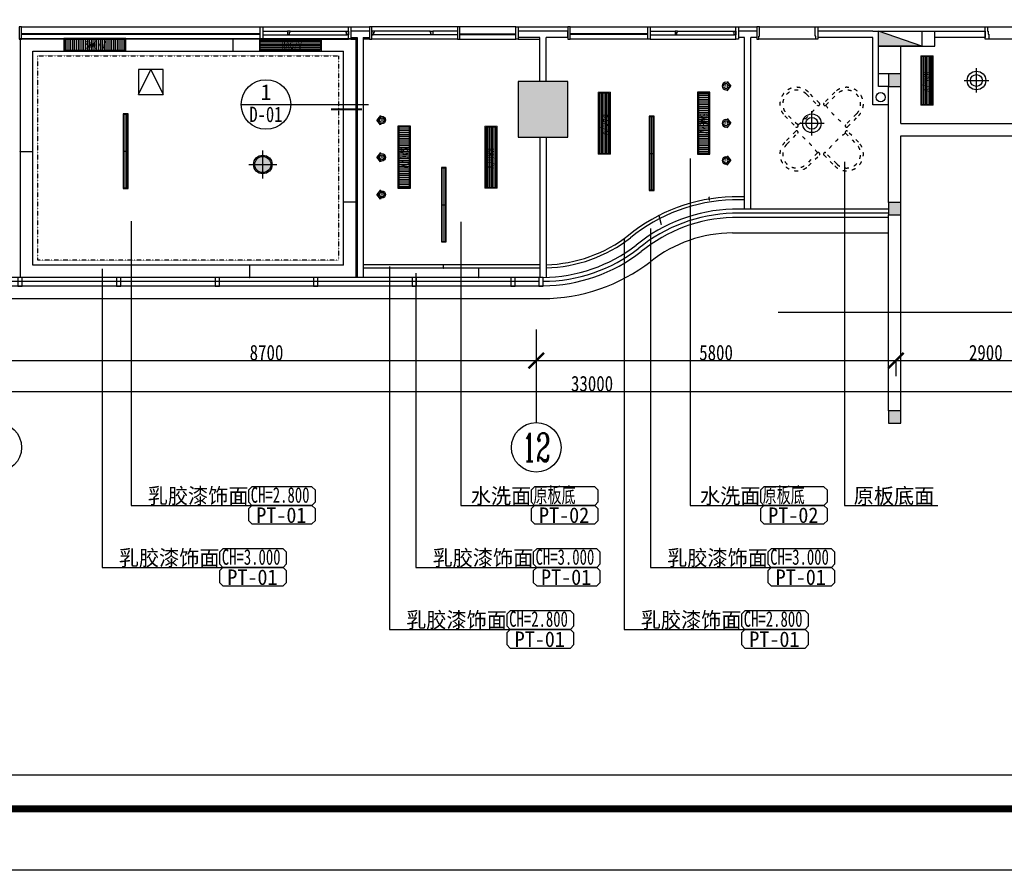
# Model space of a CAD drawing. Header units: millimetres. Extents: x -1061 to 60461, y -1061 to 43061.
# Tile 4 of 17: x 14939 to 30818, y 0 to 13714. Entities that reach past the tile are written whole.
import ezdxf
from ezdxf.enums import TextEntityAlignment as Align

# ---------------------------------------------------------------- set-up
doc = ezdxf.new("R2010")
doc.units = ezdxf.units.MM
doc.header["$LTSCALE"] = 5
doc.linetypes.add('ACAD_ISO03W100', pattern=[30, 12, -18])
doc.linetypes.add('DASHDOTX2', pattern=[50.8, 25.4, -12.7, 0, -12.7])
doc.layers.get('Defpoints').update_dxf_attribs({"color": 8})
for name, color, linetype in [('-消火栓', 242, 'Continuous'), ('8', 8, 'Continuous'), ('A-建筑-原墙体', 2, 'Continuous'), ('A-建筑-拆墙', 251, 'Continuous'), ('A-建筑-新增墙体', 3, 'Continuous'), ('A-建筑-柱子、剪力墙', 251, 'Continuous'), ('A-建筑-窗户', 4, 'Continuous'), ('A-建筑-轴号', 3, 'Continuous'), ('AXIS_TEXT', 50, 'Continuous'), ('B-平面-到顶家具H', 30, 'Continuous'), ('B-平面-完成面造型线', 6, 'Continuous'), ('B-平面-尺寸', 8, 'Continuous'), ('B-平面-活动家具', 30, 'ACAD_ISO03W100'), ('B-平面-门洞线', 8, 'Continuous'), ('C-顶棚-灯具', 4, 'Continuous'), ('C-顶棚-细线', 31, 'Continuous'), ('C-顶棚-造型线', 30, 'Continuous'), ('C-顶棚-造尺寸', 4, 'Continuous'), ('E--图例', 3, 'Continuous'), ('E-图框', 100, 'Continuous'), ('E-填充', 251, 'Continuous'), ('E-文本', 7, 'Continuous'), ('F-文本', 61, 'Continuous'), ('P-文字标注', 2, 'Continuous')]:
    doc.layers.add(name, color=color, linetype=linetype)
doc.layers.add('A-批量打印图层', color=251, linetype='Continuous', plot=False)
doc.layers.add('图框外线', color=1, linetype='Continuous', plot=False)
doc.layers.add('C-顶棚-空调', color=4, linetype='Continuous', lineweight=20)
doc.layers.add('E-空调', color=4, linetype='Continuous', lineweight=20)
doc.styles.add('-宋体', font='txt', dxfattribs={"width": 0.8})
doc.styles.add('_TCH_AXIS', font='COMPLEX', dxfattribs={"bigfont": 'GBCBIG'})
doc.styles.add('CCD_DIM', font='txt', dxfattribs={"width": 0.8})
doc.styles.add('COMPLEX', font='COMPLEX')
doc.styles.add('STSL', font='txt', dxfattribs={"width": 0.8})
doc.styles.add('TXT', font='gbenor.shx', dxfattribs={"width": 0.7})
doc.styles.add('宋体', font='txt', dxfattribs={"width": 1.1})
doc.dimstyles.new('1', dxfattribs={"dimscale": 0, "dimtxt": 2.5, "dimasz": 1.5, "dimexe": 1, "dimexo": 0, "dimgap": 0.3, "dimtad": 1, "dimdec": 0, "dimzin": 0, "dimdsep": 46, "dimtxsty": 'Standard', "dimblk": 'ARCHTICK', "dimcen": 0.09, "dimclrd": 8, "dimclre": 8, "dimclrt": 4, "dimadec": 0, "dimazin": 0, "dimtfac": 1, "dimtdec": 0, "dimtix": 1, "dimtofl": 0, "dimtmove": 2, "dimatfit": 3, "dimldrblk": 'DOTSMALL', "dimfxl": 5, "dimfxlon": 1, "dimtolj": 1, "dimtzin": 0, "dimarcsym": 0})
doc.dimstyles.new('1-1', dxfattribs={"dimscale": 0, "dimtxt": 2.5, "dimasz": 1, "dimexe": 1, "dimexo": 1, "dimgap": 0.75, "dimtad": 1, "dimdec": 0, "dimrnd": 0.005, "dimzin": 0, "dimdsep": 46, "dimtxsty": 'CCD_DIM', "dimblk": 'ARCHTICK', "dimcen": 0.13, "dimclrd": 44, "dimclre": 44, "dimclrt": 50, "dimadec": 0, "dimazin": 0, "dimtfac": 1, "dimtdec": 0, "dimtix": 1, "dimtmove": 2, "dimatfit": 3, "dimldrblk": 'HBA_Leader_Dot', "dimfxl": 5, "dimfxlon": 1, "dimtvp": 1, "dimtolj": 1, "dimtzin": 0, "dimarcsym": 0})
pattern_1 = [(0, (15, 15), (0, 25), [])]

# ---------------------------------------------------------------- blocks, each defined once
blk = doc.blocks.new('$TwtSys$00000434')
for p, q in [((-0.5, 0.5), (-0.5, -0.5)), ((-0.5, -0.5), (0.5, 0.5)), ((0.5, 0.5), (-0.5, 0.5)), ((0.5, -0.5), (0.5, 0.5)), ((-0.5, -0.5), (0.5, -0.5))]:
    blk.add_line(p, q)
blk.add_solid([(0.5, -0.5), (0.5, 0.5), (-0.5, -0.5)])
blk = doc.blocks.new('_AXISO')
blk.add_circle((0, 0), 0.5)
at = {"layer": 'AXIS_TEXT', "style": 'COMPLEX', "width": 1.041667}
blk.add_attdef('A', text='', height=0.56, dxfattribs=at).set_placement((-0.25, -0.28), (0.25, -0.28), align=Align.FIT)
blk = doc.blocks.new('_ArchTick')
at = {"color": 0, "linetype": 'ByBlock', "const_width": 0.15}
blk.add_lwpolyline([(-0.5, -0.5), (0.5, 0.5)], dxfattribs=at)
blk = doc.blocks.new('*D135')
at = {"layer": 'B-平面-尺寸', "color": 44, "lineweight": -2, "ltscale": 0.01, "transparency": 16777216}
for p, q in [((7669, 7724), (7669, 7469)), ((7669, 7719), (40669, 7719)), ((40669, 7724), (40669, 7469))]:
    blk.add_line(p, q, dxfattribs=at)
at = {"layer": 'Defpoints', "color": 0, "ltscale": 0.01, "transparency": 16777216}
for p in [(7669, 9219), (40669, 9219), (40669, 7719)]:
    blk.add_point(p, dxfattribs=at)
at = {"layer": 'B-平面-尺寸', "color": 44, "lineweight": -2, "ltscale": 0.01, "transparency": 16777216, "xscale": 249.9999999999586, "yscale": 249.9999999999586, "zscale": 249.9999999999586, "rotation": 180}
blk.add_blockref('_ArchTick', (7669, 7719), dxfattribs=at)
at = {"layer": 'B-平面-尺寸', "color": 44, "lineweight": -2, "ltscale": 0.01, "transparency": 16777216, "xscale": 249.9999999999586, "yscale": 249.9999999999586, "zscale": 249.9999999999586}
blk.add_blockref('_ArchTick', (40669, 7719), dxfattribs=at)
at = {"layer": 'B-平面-尺寸', "color": 50, "ltscale": 0.01, "transparency": 16777216, "insert": (24169, 7845), "char_height": 250, "attachment_point": 5, "style": 'CCD_DIM'}
blk.add_mtext('\\A1;33000', dxfattribs=at)
blk = doc.blocks.new('HBA_Leader_Dot')
at = {"color": 0, "linetype": 'ByBlock'}
blk.add_line((-5, 0), (-10, 0), dxfattribs=at)
at = {"color": 0, "linetype": 'ByBlock', "const_width": 5}
blk.add_lwpolyline([(-2.5, 0, 1), (2.5, 0, 1)], format="xyb", close=True, dxfattribs=at)
blk = doc.blocks.new('*D139')
at = {"layer": 'B-平面-尺寸', "color": 44, "lineweight": -2, "ltscale": 0.01, "transparency": 16777216}
for p, q in [((14569, 8224), (14569, 7969)), ((14569, 8219), (23269, 8219)), ((23269, 8224), (23269, 7969))]:
    blk.add_line(p, q, dxfattribs=at)
at = {"layer": 'Defpoints', "color": 0, "ltscale": 0.01, "transparency": 16777216}
for p in [(14569, 9219), (23269, 9219), (23269, 8219)]:
    blk.add_point(p, dxfattribs=at)
at = {"layer": 'B-平面-尺寸', "color": 44, "lineweight": -2, "ltscale": 0.01, "transparency": 16777216, "xscale": 249.9999999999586, "yscale": 249.9999999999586, "zscale": 249.9999999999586, "rotation": 180}
blk.add_blockref('_ArchTick', (14569, 8219), dxfattribs=at)
at = {"layer": 'B-平面-尺寸', "color": 44, "lineweight": -2, "ltscale": 0.01, "transparency": 16777216, "xscale": 249.9999999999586, "yscale": 249.9999999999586, "zscale": 249.9999999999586}
blk.add_blockref('_ArchTick', (23269, 8219), dxfattribs=at)
at = {"layer": 'B-平面-尺寸', "color": 50, "ltscale": 0.01, "transparency": 16777216, "insert": (18919, 8345), "char_height": 250, "attachment_point": 5, "style": 'CCD_DIM'}
blk.add_mtext('\\A1;8700', dxfattribs=at)
blk = doc.blocks.new('*D140')
at = {"layer": 'B-平面-尺寸', "color": 44, "lineweight": -2, "ltscale": 0.01, "transparency": 16777216}
for p, q in [((23269, 8224), (23269, 7969)), ((23269, 8219), (29069, 8219)), ((29069, 8224), (29069, 7969))]:
    blk.add_line(p, q, dxfattribs=at)
at = {"layer": 'Defpoints', "color": 0, "ltscale": 0.01, "transparency": 16777216}
for p in [(23269, 9219), (29069, 9219), (29069, 8219)]:
    blk.add_point(p, dxfattribs=at)
at = {"layer": 'B-平面-尺寸', "color": 44, "lineweight": -2, "ltscale": 0.01, "transparency": 16777216, "xscale": 249.9999999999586, "yscale": 249.9999999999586, "zscale": 249.9999999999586, "rotation": 180}
blk.add_blockref('_ArchTick', (23269, 8219), dxfattribs=at)
at = {"layer": 'B-平面-尺寸', "color": 44, "lineweight": -2, "ltscale": 0.01, "transparency": 16777216, "xscale": 249.9999999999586, "yscale": 249.9999999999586, "zscale": 249.9999999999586}
blk.add_blockref('_ArchTick', (29069, 8219), dxfattribs=at)
at = {"layer": 'B-平面-尺寸', "color": 50, "ltscale": 0.01, "transparency": 16777216, "insert": (26169, 8345), "char_height": 250, "attachment_point": 5, "style": 'CCD_DIM'}
blk.add_mtext('\\A1;5800', dxfattribs=at)
blk = doc.blocks.new('*D141')
at = {"layer": 'B-平面-尺寸', "color": 44, "lineweight": -2, "ltscale": 0.01, "transparency": 16777216}
for p, q in [((29069, 8224), (29069, 7969)), ((29069, 8219), (31969, 8219)), ((31969, 8224), (31969, 7969))]:
    blk.add_line(p, q, dxfattribs=at)
at = {"layer": 'Defpoints', "color": 0, "ltscale": 0.01, "transparency": 16777216}
for p in [(29069, 9219), (31969, 9219), (31969, 8219)]:
    blk.add_point(p, dxfattribs=at)
at = {"layer": 'B-平面-尺寸', "color": 44, "lineweight": -2, "ltscale": 0.01, "transparency": 16777216, "xscale": 249.9999999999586, "yscale": 249.9999999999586, "zscale": 249.9999999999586, "rotation": 180}
blk.add_blockref('_ArchTick', (29069, 8219), dxfattribs=at)
at = {"layer": 'B-平面-尺寸', "color": 44, "lineweight": -2, "ltscale": 0.01, "transparency": 16777216, "xscale": 249.9999999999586, "yscale": 249.9999999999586, "zscale": 249.9999999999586}
blk.add_blockref('_ArchTick', (31969, 8219), dxfattribs=at)
at = {"layer": 'B-平面-尺寸', "color": 50, "ltscale": 0.01, "transparency": 16777216, "insert": (30519, 8345), "char_height": 250, "attachment_point": 5, "style": 'CCD_DIM'}
blk.add_mtext('\\A1;2900', dxfattribs=at)
blk = doc.blocks.new('*E37')
at = {"layer": 'B-平面-到顶家具H'}
for p, q in [((1460, 130), (5310, 130)), ((5310, -70), (1460, -70))]:
    blk.add_line(p, q, dxfattribs=at)
at = {"layer": 'B-平面-完成面造型线'}
for p, q in [((1420, 60), (1020, 60)), ((1420, 0), (1020, 0))]:
    blk.add_line(p, q, dxfattribs=at)
at = {"layer": 'B-平面-完成面造型线', "color": 4}
for p, q in [((1460, 56), (5310, 56)), ((1460, 44), (5310, 44))]:
    blk.add_line(p, q, dxfattribs=at)
at = {"layer": 'B-平面-完成面造型线'}
for points in [[(0, 130), (40, 130), (40, -70), (0, -70)], [(1420, 130), (1460, 130), (1460, -70), (1420, -70)], [(5350, 130), (5310, 130), (5310, -70), (5350, -70)]]:
    blk.add_lwpolyline(points, close=True, dxfattribs=at)
for points in [[(80, 15), (80, 0), (40, 0), (40, 60), (60, 60), (60, 50), (70, 50), (70, 15), (80, 15)], [(980, 15), (980, 0), (1020, 0), (1020, 60), (1000, 60), (1000, 50), (990, 50), (990, 15), (980, 15)]]:
    blk.add_lwpolyline(points, dxfattribs=at)
at = {"layer": 'C-顶棚-细线'}
for p, q in [((1000, 60), (60, 60)), ((980, 0), (80, 0))]:
    blk.add_line(p, q, dxfattribs=at)
at = {"layer": 'C-顶棚-造型线'}
for p, q in [((1420, 130), (40, 130)), ((1420, -70), (40, -70))]:
    blk.add_line(p, q, dxfattribs=at)
blk = doc.blocks.new('*E38')
at = {"layer": 'B-平面-到顶家具H'}
for p, q in [((1460, 130), (2360, 130)), ((2360, -70), (1460, -70))]:
    blk.add_line(p, q, dxfattribs=at)
at = {"layer": 'B-平面-完成面造型线'}
for p, q in [((1420, 60), (1020, 60)), ((1420, 0), (1020, 0))]:
    blk.add_line(p, q, dxfattribs=at)
at = {"layer": 'B-平面-完成面造型线', "color": 4}
for p, q in [((1460, 56), (2360, 56)), ((1460, 44), (2360, 44))]:
    blk.add_line(p, q, dxfattribs=at)
at = {"layer": 'B-平面-完成面造型线'}
for points in [[(0, 130), (40, 130), (40, -70), (0, -70)], [(1420, 130), (1460, 130), (1460, -70), (1420, -70)], [(2400, 130), (2360, 130), (2360, -70), (2400, -70)]]:
    blk.add_lwpolyline(points, close=True, dxfattribs=at)
for points in [[(80, 15), (80, 0), (40, 0), (40, 60), (60, 60), (60, 50), (70, 50), (70, 15), (80, 15)], [(980, 15), (980, 0), (1020, 0), (1020, 60), (1000, 60), (1000, 50), (990, 50), (990, 15), (980, 15)]]:
    blk.add_lwpolyline(points, dxfattribs=at)
at = {"layer": 'C-顶棚-细线'}
for p, q in [((1000, 60), (60, 60)), ((980, 0), (80, 0))]:
    blk.add_line(p, q, dxfattribs=at)
at = {"layer": 'C-顶棚-造型线'}
for p, q in [((1420, 130), (40, 130)), ((1420, -70), (40, -70))]:
    blk.add_line(p, q, dxfattribs=at)
blk = doc.blocks.new('*E39')
at = {"layer": 'B-平面-到顶家具H'}
for p, q in [((1460, 130), (2710, 130)), ((2710, -70), (1460, -70))]:
    blk.add_line(p, q, dxfattribs=at)
at = {"layer": 'B-平面-完成面造型线'}
for p, q in [((1420, 60), (1020, 60)), ((1420, 0), (1020, 0))]:
    blk.add_line(p, q, dxfattribs=at)
at = {"layer": 'B-平面-完成面造型线', "color": 4}
for p, q in [((1460, 56), (2710, 56)), ((1460, 44), (2710, 44))]:
    blk.add_line(p, q, dxfattribs=at)
at = {"layer": 'B-平面-完成面造型线'}
for points in [[(0, 130), (40, 130), (40, -70), (0, -70)], [(1420, 130), (1460, 130), (1460, -70), (1420, -70)], [(2750, 130), (2710, 130), (2710, -70), (2750, -70)]]:
    blk.add_lwpolyline(points, close=True, dxfattribs=at)
for points in [[(80, 15), (80, 0), (40, 0), (40, 60), (60, 60), (60, 50), (70, 50), (70, 15), (80, 15)], [(980, 15), (980, 0), (1020, 0), (1020, 60), (1000, 60), (1000, 50), (990, 50), (990, 15), (980, 15)]]:
    blk.add_lwpolyline(points, dxfattribs=at)
at = {"layer": 'C-顶棚-细线'}
for p, q in [((1000, 60), (60, 60)), ((980, 0), (80, 0))]:
    blk.add_line(p, q, dxfattribs=at)
at = {"layer": 'C-顶棚-造型线'}
for p, q in [((1420, 130), (40, 130)), ((1420, -70), (40, -70))]:
    blk.add_line(p, q, dxfattribs=at)
blk = doc.blocks.new('*E43')
at = {"layer": 'B-平面-完成面造型线'}
for points in [[(-940, 80), (-940, -70), (-980, -70), (-980, 130), (-950, 130), (-950, 80), (-940, 80)], [(-40, 80), (-40, -70), (0, -70), (0, 130), (-30, 130), (-30, 80), (-40, 80)]]:
    blk.add_lwpolyline(points, dxfattribs=at)
at = {"layer": 'B-平面-门洞线', "color": 8}
for p, q in [((-950, 130), (-30, 130)), ((-40, -70), (-940, -70))]:
    blk.add_line(p, q, dxfattribs=at)
blk = doc.blocks.new('A$C323A0BBE')
at = {"layer": 'C-顶棚-灯具', "color": 8}
for p, q in [((0, 600), (0, -600)), ((-40, 0), (40, 0))]:
    blk.add_line(p, q, dxfattribs=at)
at = {"layer": 'C-顶棚-灯具'}
blk.add_lwpolyline([(-40, -600), (40, -600), (40, 600), (-40, 600)], close=True, dxfattribs=at)
at = {"layer": 'C-顶棚-灯具', "color": 8}
blk.add_lwpolyline([(-30, -590), (30, -590), (30, 590), (-30, 590)], close=True, dxfattribs=at)
blk = doc.blocks.new('fsafsggg')
at = {"layer": 'C-顶棚-灯具', "linetype": 'ByBlock', "ltscale": 100}
h = blk.add_hatch(color=251, dxfattribs=at)
h.set_gradient(color1=(91, 91, 91), tint=1, name='CYLINDER')
h.paths.add_polyline_path([(-160, 226), (-160, 96), (-30, 96, 0.414214)])
h.paths.add_polyline_path([(-160, 96), (-290, 96, 0.414214), (-160, -34)])
h.paths.add_polyline_path([(-160, 226, 0.414214), (-290, 96), (-160, 96)])
h.paths.add_polyline_path([(-30, 96), (-160, 96), (-160, -34, 0.414214)])
at = {"layer": 'C-顶棚-灯具'}
for p, q in [((-160, -129), (-160, 321)), ((-385, 96), (65, 96))]:
    blk.add_line(p, q, dxfattribs=at)
blk.add_circle((-160, 96), 150, dxfattribs=at)
at = {"layer": 'C-顶棚-灯具', "color": 8}
blk.add_circle((-160, 96), 130, dxfattribs=at)
blk = doc.blocks.new('A$C7AC81215')
at = {"layer": 'C-顶棚-灯具', "color": 8}
for p, q in [((196, 0), (196, 393)), ((0, 196), (393, 196))]:
    blk.add_line(p, q, dxfattribs=at)
at = {"layer": 'C-顶棚-灯具'}
blk.add_circle((196, 196), 150, dxfattribs=at)
at = {"layer": 'C-顶棚-灯具', "color": 8}
blk.add_circle((196, 196), 95.5, dxfattribs=at)
blk = doc.blocks.new('射灯(可调角度）')
h = blk.add_hatch(color=9)
edge = h.paths.add_edge_path()
edge.add_line((17, 44), (17, 59))
edge.add_line((17, 59), (63, 0))
edge.add_line((63, 0), (17, -59))
edge.add_line((17, -59), (17, -44))
edge.add_ellipse((0, 0), major_axis=(-33.5, 33.5), ratio=1, start_angle=156.4449, end_angle=225)
edge.add_ellipse((0, 0), major_axis=(33.5, 33.5), ratio=1, start_angle=315, end_angle=383.5551)
for p, q in [((17, 44), (17, 59)), ((17, 59), (63, 0)), ((17, -59), (63, 0))]:
    blk.add_line(p, q)
blk.add_circle((0, 0), 47.4)
at = {"color": 8}
blk.add_circle((0, 0), 30, dxfattribs=at)
blk = doc.blocks.new('*D172')
at = {"layer": 'C-顶棚-造尺寸', "color": 44, "lineweight": -2, "ltscale": 0.01, "transparency": 16777216}
for p, q in [((18641, 9760), (18647, 9760)), ((18646, 9760), (18646, 9560)), ((18641, 9560), (18647, 9560))]:
    blk.add_line(p, q, dxfattribs=at)
at = {"layer": 'Defpoints', "color": 0, "ltscale": 0.01, "transparency": 16777216}
for p in [(17619, 9760), (17619, 9560), (18646, 9560)]:
    blk.add_point(p, dxfattribs=at)
at = {"layer": 'C-顶棚-造尺寸', "color": 44, "lineweight": -2, "ltscale": 0.01, "transparency": 16777216}
for p, rotation in [((18646, 9760), 90), ((18646, 9560), 270)]:
    blk.add_blockref('_ArchTick', p, dxfattribs=dict(at, rotation=rotation))
at = {"layer": 'C-顶棚-造尺寸', "color": 50, "ltscale": 0.01, "transparency": 16777216, "insert": (18644, 9660), "char_height": 2.5, "attachment_point": 5, "rotation": 90, "style": 'CCD_DIM'}
blk.add_mtext('\\A1;20000', dxfattribs=at)
blk = doc.blocks.new('*D179')
at = {"layer": 'C-顶棚-造尺寸', "color": 44, "lineweight": -2, "ltscale": 0.01, "transparency": 16777216}
for p, q in [((26065, 10856), (26059, 10855)), ((26061, 10805), (26060, 10855)), ((26066, 10806), (26060, 10805))]:
    blk.add_line(p, q, dxfattribs=at)
at = {"layer": 'Defpoints', "color": 0, "ltscale": 0.01, "transparency": 16777216}
for p in [(26060, 10855), (26530, 10859), (26530, 10809)]:
    blk.add_point(p, dxfattribs=at)
at = {"layer": 'C-顶棚-造尺寸', "color": 44, "lineweight": -2, "ltscale": 0.01, "transparency": 16777216}
for p, rotation in [((26060, 10855), 90.41478032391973), ((26061, 10805), 270.4147803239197)]:
    blk.add_blockref('_ArchTick', p, dxfattribs=dict(at, rotation=rotation))
at = {"layer": 'C-顶棚-造尺寸', "color": 50, "ltscale": 0.01, "transparency": 16777216, "insert": (26063, 10831), "char_height": 2.5, "attachment_point": 5, "rotation": 270.4148, "style": 'CCD_DIM'}
blk.add_mtext('\\A1;5000', dxfattribs=at)
blk = doc.blocks.new('*U24')
at = {"layer": 'C-顶棚-灯具'}
h = blk.add_hatch(dxfattribs=at)
h.set_pattern_fill('_USER', color=8, scale=30, angle=90, style=0, pattern_type=0)
h.set_pattern_definition([(90, (15, 15), (-30, 2e-15), [])])
h.paths.add_polyline_path([(15, 185), (15, 15), (985, 15), (985, 185)])
at = {"layer": 'C-顶棚-灯具', "linetype": 'ByBlock'}
blk.add_lwpolyline([(0, 200), (0, 0), (1000, 0), (1000, 200)], close=True, dxfattribs=at)
at = {"layer": 'C-顶棚-灯具', "color": 8}
blk.add_lwpolyline([(15, 185), (15, 15), (985, 15), (985, 185)], close=True, dxfattribs=at)
at = {"layer": 'C-顶棚-灯具', "style": 'STSL', "width": 0.75}
blk.add_text('SAG/V', height=125, dxfattribs=at).set_placement((339, 39))
blk = doc.blocks.new('A$C6A8D0C23')
at = {"layer": 'C-顶棚-灯具'}
h = blk.add_hatch(dxfattribs=at)
h.set_pattern_fill('_USER', color=8, scale=25, style=0, pattern_type=0)
h.set_pattern_definition(pattern_1)
h.paths.add_polyline_path([(15, 185), (15, 15), (985, 15), (985, 185)])
at = {"layer": 'C-顶棚-空调', "color": 8}
blk.add_lwpolyline([(15, 185), (15, 15), (985, 15), (985, 185)], close=True, dxfattribs=at)
at = {"layer": 'E-空调', "linetype": 'ByBlock'}
blk.add_lwpolyline([(0, 200), (0, 0), (1000, 0), (1000, 200)], close=True, dxfattribs=at)
at = {"layer": 'E-空调', "style": 'STSL', "width": 0.75}
blk.add_text('RAG/V', height=125, dxfattribs=at).set_placement((354, 36))
blk = doc.blocks.new('*U27')
at = {"layer": 'C-顶棚-灯具'}
h = blk.add_hatch(dxfattribs=at)
h.set_pattern_fill('_USER', color=8, scale=25, style=0, pattern_type=0)
h.set_pattern_definition(pattern_1)
h.paths.add_polyline_path([(115, 185), (115, 15), (885, 15), (885, 185)])
at = {"layer": 'C-顶棚-空调', "color": 8}
blk.add_lwpolyline([(115, 185), (115, 15), (885, 15), (885, 185)], close=True, dxfattribs=at)
at = {"layer": 'E-空调', "linetype": 'ByBlock'}
blk.add_lwpolyline([(100, 200), (100, 0), (900, 0), (900, 200)], close=True, dxfattribs=at)
at = {"layer": 'E-空调', "style": 'STSL', "width": 0.75}
blk.add_text('RAG/V', height=125, dxfattribs=at).set_placement((354, 36))
blk = doc.blocks.new('A$C46331867')
at = {"layer": 'C-顶棚-灯具', "linetype": 'ByBlock'}
blk.add_lwpolyline([(-200, 0), (200, 0), (200, 400), (-200, 400)], close=True, dxfattribs=at)
at = {"layer": 'C-顶棚-灯具', "color": 8, "linetype": 'ByBlock'}
blk.add_lwpolyline([(-200, 0), (0, 400), (200, 0)], dxfattribs=at)
blk = doc.blocks.new('*U127')
at = {"layer": 'B-平面-活动家具'}
for p, q in [((-270, 252), (-270, 0)), ((-243, 270), (-252, 270)), ((-225, 0), (-225, 252)), ((225, 252), (225, 0)), ((252, 270), (243, 270)), ((270, 0), (270, 252))]:
    blk.add_line(p, q, dxfattribs=at)
for centre, radius, start, end in [((-252, 252), 18, 90, 180), ((-243, 252), 18, 0, 90), ((0, -1145.25), 1415.25, 80.852157, 99.147843), ((243, 252), 18, 90, 180), ((252, 252), 18, 0, 90), ((0, 0), 270, 180, 0), ((0, 0), 225, 180, 0)]:
    blk.add_arc(centre, radius, start, end, dxfattribs=at)
blk = doc.blocks.new('*U126')
at = {"color": 0, "linetype": 'ByBlock', "lineweight": -2}
for p, rotation in [((1030556.5, 322054.5), 180), ((1029986.5, 321484.5), 270), ((1031126.5, 321484.5), 90)]:
    blk.add_blockref('*U127', p, dxfattribs=dict(at, rotation=rotation))
blk.add_blockref('*U127', (1030556.5, 320914.5), dxfattribs=at)
blk = doc.blocks.new('材料编号1')
at = {"layer": 'E--图例', "color": 3}
blk.add_lwpolyline([(8.72, -1.9), (8.72, -0.64), (8.35, -0.27), (1.89, -0.27), (1.52, -0.64), (1.52, -1.9), (1.89, -2.27), (8.35, -2.27)], close=True, dxfattribs=at)
at = {"layer": 'E-文本', "style": 'TXT', "width": 0.7}
blk.add_attdef('编号', (1.61, -2.3), '', height=2, dxfattribs=at)
blk = doc.blocks.new('A$C0688118A')
at = {"layer": 'P-文字标注', "color": 2}
blk.add_line((-8, 0), (0, 0), dxfattribs=at)
blk.add_circle((-4, 0), 4, dxfattribs=at)
blk.add_attdef('1', text='', height=2.5, dxfattribs=at).set_placement((-4, 2), align=Align.MIDDLE_CENTER)
at = {"layer": 'P-文字标注', "color": 2, "width": 3}
blk.add_attdef('222', text='', height=2.5, dxfattribs=at).set_placement((-6.68, -2.84), (-1.35, -2.84), align=Align.FIT)
blk = doc.blocks.new('图框')
at = {"layer": 'E-图框', "color": 4, "const_width": 1.13}
blk.add_lwpolyline([(-363.4, 295.3), (209.38, 295.3), (209.38, -104.9), (-363.4, -104.9)], close=True, dxfattribs=at)
at = {"layer": '图框外线', "color": 1}
blk.add_lwpolyline([(-374.72, 305.2), (219.28, 305.2), (219.28, -114.8), (-374.72, -114.8)], close=True, dxfattribs=at)
blk.add_lwpolyline([(-374.72, 305.2), (219.28, 305.2), (219.28, -114.8), (-374.72, -114.8)], close=True, dxfattribs=at)
blk.add_lwpolyline([(-374.72, 305.2), (219.28, 305.2), (219.28, -114.8), (-374.72, -114.8)], close=True, dxfattribs=at)

msp = doc.modelspace()

# ---------------------------------------------------------------- hatches: boundary and pattern name
at = {"layer": 'E-填充', "ltscale": 0.01}
for points in [[(28948.827, 12838.892), (28948.827, 12638.892), (29148.827, 12638.892), (29148.827, 12838.892)], [(28948.827, 10765.884), (28948.827, 10565.884), (29148.827, 10565.884), (29148.827, 10765.884)], [(28948.827, 7408.892), (28948.827, 7208.892), (29148.827, 7208.892), (29148.827, 7408.892)]]:
    msp.add_hatch(color=256, dxfattribs=at).paths.add_polyline_path(points)

# ---------------------------------------------------------------- linework, layer by layer
at = {"color": 31, "ltscale": 0.01}
for p, q in [((26434.361, 10275.899, 6.894), (28948.827, 10275.899, 6.894)), ((10688.827, 9218.922, 6.894), (23368.827, 9218.922, 6.894))]:
    msp.add_line(p, q, dxfattribs=at)
at = {"color": 3}
msp.add_line((1131.313, 1539.899), (53010.101, 1539.899), dxfattribs=at)
at = {"color": 1, "ltscale": 0.01, "elevation": 6.894}
msp.add_lwpolyline([(44721.029, 8992.143), (36583.171, 8992.143), (36275.548, 8555.318), (36275.548, 9465.781), (36011.616, 8992.143), (27171.401, 8992.143)], dxfattribs=at)
at = {"color": 31, "ltscale": 0.01}
for centre, radius, start, end in [((26445.727, 8119.073, 6.894), 2156.856, 90.3019244, 128.0557099), ((23368.852, 12068.907, 6.894), 2849.985, 269.9995011, 307.8140892)]:
    msp.add_arc(centre, radius, start, end, dxfattribs=at)
at = {"layer": 'A-建筑-原墙体'}
for p, q in [((23778.829, 12718.907, 6.894), (22978.829, 12718.907, 6.894)), ((22978.829, 12718.907, 6.894), (22978.829, 11818.899, 6.894)), ((23778.829, 11818.899, 6.894), (23778.829, 12718.907, 6.894)), ((22978.829, 11818.899, 6.894), (23778.829, 11818.899, 6.894))]:
    msp.add_line(p, q, dxfattribs=at)
at = {"layer": 'A-建筑-原墙体', "ltscale": 0.01}
for p, q in [((28948.827, 12838.899, 6.894), (28788.827, 12838.899, 6.894)), ((28788.827, 12638.899, 6.894), (28788.827, 12838.899, 6.894)), ((28948.827, 12838.892, 6.894), (28948.827, 12638.892, 6.894)), ((29148.827, 12838.892, 6.894), (28948.827, 12838.892, 6.894)), ((29148.827, 12638.892, 6.894), (29148.827, 12838.892, 6.894)), ((28948.827, 12638.899, 6.894), (28788.827, 12638.899, 6.894)), ((28948.827, 11938.899, 6.894), (28948.827, 12638.899, 6.894)), ((28948.827, 12638.892, 6.894), (29148.827, 12638.892, 6.894)), ((29148.827, 12038.899, 6.894), (29148.827, 12638.892, 6.894)), ((28948.827, 10765.884, 6.894), (28948.827, 11938.899, 6.894)), ((29148.827, 12038.899, 6.894), (31588.827, 12038.899, 6.894)), ((29148.827, 11838.899, 6.894), (31588.827, 11838.899, 6.894)), ((29148.827, 10765.884, 6.894), (29148.827, 11838.899, 6.894)), ((28948.827, 10765.884, 6.894), (28948.827, 10565.884, 6.894)), ((29148.827, 10765.884, 6.894), (28948.827, 10765.884, 6.894)), ((29148.827, 10565.884, 6.894), (29148.827, 10765.884, 6.894)), ((28948.827, 10565.884, 6.894), (29148.827, 10565.884, 6.894)), ((28948.827, 7408.892, 6.894), (28948.827, 10565.884, 6.894)), ((29148.827, 7408.892, 6.894), (29148.827, 10565.884, 6.894)), ((28948.827, 7408.892, 6.894), (28948.827, 7208.892, 6.894)), ((29148.827, 7408.892, 6.894), (28948.827, 7408.892, 6.894)), ((29148.827, 7208.892, 6.894), (29148.827, 7408.892, 6.894)), ((28948.827, 7208.892, 6.894), (29148.827, 7208.892, 6.894))]:
    msp.add_line(p, q, dxfattribs=at)
msp.add_circle((28823.827, 12463.899, 6.894), 75, dxfattribs=at)
at = {"layer": 'A-建筑-新增墙体', "ltscale": 0.01}
for p, q in [((20278.829, 13528.899, 6.894), (20278.829, 13428.899, 6.894)), ((20278.829, 13528.899, 6.894), (20278.829, 13428.899, 6.894)), ((20578.829, 13528.899, 6.894), (20278.829, 13528.899, 6.894)), ((20578.829, 13528.899, 6.894), (20578.829, 13428.899, 6.894)), ((23778.829, 13528.899, 6.894), (22978.829, 13528.899, 6.894)), ((22978.829, 13528.899, 6.894), (22978.829, 13428.899, 6.894)), ((23778.829, 13428.899, 6.894), (23778.829, 13528.899, 6.894)), ((26828.829, 13528.899, 6.894), (26528.829, 13528.899, 6.894)), ((26528.829, 13528.899, 6.894), (26528.829, 13428.899, 6.894)), ((26528.829, 13528.899, 6.894), (26528.829, 13428.899, 6.894)), ((26828.829, 13528.899, 6.894), (26828.829, 13428.899, 6.894)), ((26828.829, 13528.899, 6.894), (26828.829, 13428.899, 6.894)), ((28698.827, 13528.899, 6.894), (27808.829, 13528.899, 6.894)), ((27808.829, 13528.899, 6.894), (27808.829, 13428.899, 6.894)), ((28698.827, 13528.899, 6.894), (30508.827, 13528.899, 6.894)), ((28788.827, 12838.899, 6.894), (28788.827, 13528.899, 6.894)), ((29698.827, 13288.906, 6.894), (29698.83, 13528.899, 6.894)), ((30508.827, 13528.899, 6.894), (30508.827, 13428.899, 6.894)), ((20278.829, 13428.899, 6.894), (20378.829, 13428.899, 6.894)), ((20378.829, 13428.899, 6.894), (20378.829, 9561.907, 6.894)), ((20478.829, 13428.899, 6.894), (20478.829, 9561.907, 6.894)), ((20478.829, 13428.899, 6.894), (20578.829, 13428.899, 6.894)), ((20478.829, 13428.899, 6.894), (20578.829, 13428.899, 6.894)), ((23328.829, 13428.899, 6.894), (22978.829, 13428.899, 6.894)), ((23328.829, 12718.907, 6.894), (23328.829, 13428.899, 6.894)), ((23778.829, 13428.899, 6.894), (23428.829, 13428.899, 6.894)), ((23428.829, 12718.907, 6.894), (23428.829, 13428.899, 6.894)), ((26628.829, 13428.899, 6.894), (26528.829, 13428.899, 6.894)), ((26628.829, 10658.899, 6.894), (26628.829, 13428.899, 6.894)), ((26828.829, 13428.899, 6.894), (26728.829, 13428.899, 6.894)), ((26728.829, 10658.899, 6.894), (26728.829, 13428.899, 6.894)), ((28698.827, 13428.899, 6.894), (27808.829, 13428.899, 6.894)), ((28698.827, 12338.899, 6.894), (28698.827, 13428.899, 6.894)), ((30508.827, 13428.883, 6.894), (29698.829, 13428.892, 6.894)), ((28788.827, 13288.906, 6.894), (29698.827, 13288.906, 6.894)), ((29148.827, 12838.892, 6.894), (29148.827, 13288.906, 6.894)), ((28948.827, 12338.899, 6.894), (28698.827, 12338.899, 6.894)), ((23328.829, 11818.899, 6.894), (23328.829, 9560.011, 6.894)), ((23428.829, 11818.899, 6.894), (23428.829, 9560.793, 6.894))]:
    msp.add_line(p, q, dxfattribs=at)
at = {"layer": 'A-建筑-柱子、剪力墙'}
msp.add_solid([(22978.829, 11818.899, 6.894), (23778.829, 11818.899, 6.894), (22978.829, 12718.907, 6.894), (23778.829, 12718.907, 6.894)], dxfattribs=at)
at = {"layer": 'A-建筑-窗户', "ltscale": 0.01}
for p, q in [((28948.827, 10658.899, 6.894), (26434.361, 10658.899, 6.894)), ((28948.827, 10592.899, 6.894), (26434.361, 10592.899, 6.894)), ((28948.827, 10525.899, 6.894), (26434.361, 10525.899, 6.894)), ((23368.827, 9559.899, 6.894), (10688.827, 9559.899, 6.894)), ((23308.827, 9493.899, 6.894), (10688.827, 9493.899, 6.894)), ((23368.827, 9419.899, 6.894), (10688.827, 9419.899, 6.894))]:
    msp.add_line(p, q, dxfattribs=at)
at = {"layer": 'A-建筑-窗户', "ltscale": 0.01, "elevation": 6.894}
for points in [[(14908.827, 9419.899), (14978.827, 9419.899), (14978.827, 9559.899), (14908.827, 9559.899)], [(16498.827, 9419.899), (16568.827, 9419.899), (16568.827, 9559.899), (16498.827, 9559.899)], [(18088.827, 9419.899), (18158.827, 9419.899), (18158.827, 9559.899), (18088.827, 9559.899)], [(19678.827, 9419.899), (19748.827, 9419.899), (19748.827, 9559.899), (19678.827, 9559.899)], [(21268.827, 9419.899), (21338.827, 9419.899), (21338.827, 9559.899), (21268.827, 9559.899)], [(22858.827, 9419.899), (22928.827, 9419.899), (22928.827, 9559.899), (22858.827, 9559.899)], [(23308.827, 9419.899), (23378.827, 9419.899), (23378.827, 9559.899), (23308.827, 9559.899)]]:
    msp.add_lwpolyline(points, close=True, dxfattribs=at)
at = {"layer": 'A-建筑-窗户', "ltscale": 0.01}
for centre, radius, start, end in [((26511.568, 8079.31, 6.894), 2580.744, 91.7143478, 129.174236), ((26511.596, 8079.287, 6.894), 2514.798, 91.7599382, 129.2100707), ((26511.625, 8079.263, 6.894), 2447.856, 91.8087678, 129.2484325), ((23359.378, 12046.582, 6.894), 2486.759, 270.448111, 307.7367967), ((23368.827, 12028.907, 6.894), 2533, 270.2261979, 307.814488), ((23336.174, 12089.397, 6.894), 2667.831, 270.9160828, 307.5720058)]:
    msp.add_arc(centre, radius, start, end, dxfattribs=at)
at = {"layer": 'A-建筑-轴号', "ltscale": 0.01}
msp.add_line((23268.827, 8718.899, 6.894), (23268.827, 7218.899, 6.894), dxfattribs=at)
at = {"layer": 'A-批量打印图层'}
msp.add_lwpolyline([(0, 42000), (59400, 42000), (59400, 0), (0, 0)], close=True, dxfattribs=at)
at = {"layer": 'B-平面-完成面造型线', "ltscale": 0.01, "elevation": 6.894}
msp.add_lwpolyline([(30548.827, 13528.899), (30558.827, 13528.899), (30558.827, 13478.899), (30568.827, 13478.899), (30568.827, 13398.899), (30508.827, 13398.899), (30508.827, 13598.899), (30548.827, 13598.899), (30548.827, 13528.899)], dxfattribs=at)
at = {"layer": 'B-平面-门洞线', "color": 8, "ltscale": 0.01}
for p, q in [((30548.827, 13598.899, 6.894), (31448.827, 13598.899, 6.894)), ((31428.827, 13398.899, 6.894), (30568.827, 13398.899, 6.894))]:
    msp.add_line(p, q, dxfattribs=at)
at = {"layer": 'C-顶棚-造型线', "ltscale": 0.01}
for p, q in [((20278.829, 13598.899, 6.894), (20578.829, 13598.899, 6.894)), ((22978.829, 13598.899, 6.894), (23778.829, 13598.899, 6.894)), ((26528.829, 13598.899, 6.894), (26828.829, 13598.899, 6.894)), ((27808.829, 13598.899, 6.894), (30668.827, 13598.899, 6.894)), ((14948.827, 13408.899, 6.894), (20358.829, 13408.899, 6.894)), ((14948.827, 13408.899, 6.894), (14948.827, 9561.907, 6.894)), ((20278.829, 13398.899, 6.894), (20378.829, 13398.899, 6.894)), ((20358.829, 13408.899, 6.894), (20358.829, 9561.907, 6.894)), ((20578.829, 13398.899, 6.894), (20478.829, 13398.899, 6.894)), ((22978.829, 13398.899, 6.894), (23328.829, 13398.899, 6.894)), ((15148.827, 13208.899, 6.894), (20158.829, 13208.899, 6.894)), ((15148.827, 9758.899, 6.894), (15148.827, 13208.899, 6.894)), ((20158.829, 9758.899, 6.894), (20158.829, 13208.899, 6.894)), ((26628.829, 10858.899, 6.894), (26431.425, 10858.899, 6.894)), ((26628.829, 10808.899, 6.894), (26432.149, 10808.899, 6.894)), ((20158.829, 9758.899, 6.894), (15148.827, 9758.899, 6.894)), ((23328.829, 9759.907, 6.894), (20478.829, 9759.907, 6.894)), ((23328.829, 9709.907, 6.894), (20478.829, 9709.907, 6.894))]:
    msp.add_line(p, q, dxfattribs=at)
at = {"layer": 'C-顶棚-造型线', "color": 51, "linetype": 'DASHDOTX2', "ltscale": 0.01}
for p, q in [((15228.827, 13128.899, 6.894), (20078.829, 13128.899, 6.894)), ((15228.827, 9838.899, 6.894), (15228.827, 13128.899, 6.894)), ((20078.829, 13128.899, 6.894), (20078.829, 9838.899, 6.894)), ((20078.829, 9838.899, 6.894), (15228.827, 9838.899, 6.894))]:
    msp.add_line(p, q, dxfattribs=at)
at = {"layer": 'C-顶棚-造型线', "ltscale": 0.01}
for centre, radius, start, end in [((26511.568, 8079.31, 6.894), 2780.744, 91.6515423, 129.174236), ((26511.568, 8079.31, 6.894), 2730.744, 91.6665944, 129.174236), ((23368.827, 12028.907, 6.894), 2267, 271.5166459, 307.814488), ((23368.827, 12028.907, 6.894), 2317, 271.4839098, 307.814488)]:
    msp.add_arc(centre, radius, start, end, dxfattribs=at)
at = {"layer": 'P-文字标注', "color": 4}
msp.add_lwpolyline([(19310.691, 12346.67), (20561.301, 12346.67)], dxfattribs=at)
at = {"layer": 'P-文字标注', "color": 4, "const_width": 30}
msp.add_lwpolyline([(19961.301, 12268.596), (20461.301, 12268.596)], dxfattribs=at)

# ---------------------------------------------------------------- block references
at = {"layer": '-消火栓', "ltscale": 0.01, "xscale": -700.0000000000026, "yscale": 240, "zscale": 700, "rotation": 5.008449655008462e-06}
msp.add_blockref('$TwtSys$00000434', (29138.829, 13408.906, 6.894), dxfattribs=at)
at = {"xscale": 100, "yscale": 100, "zscale": 100}
msp.add_blockref('图框', (37471.626, 11480.306), dxfattribs=at)
at = {"ltscale": 0.01}
for name, p, rotation in [('*E37', (20278.829, 13528.899, 6.894), 180), ('*E39', (26528.829, 13528.899, 6.894), 180), ('*E43', (26828.829, 13528.899, 6.894), 180), ('*U126', (-473517.727, -944086.852, 6.894), 45)]:
    msp.add_blockref(name, p, dxfattribs=dict(at, rotation=rotation))
at = {"ltscale": 0.01, "xscale": -1, "rotation": 180}
msp.add_blockref('*E38', (20578.829, 13528.899, 6.894), dxfattribs=at)
at = {"layer": '8'}
ref = msp.add_blockref('A$C0688118A', (19310.691, 12346.67), dxfattribs=dict(at, xscale=100, yscale=100, zscale=100))
ref.add_attrib('222', 'D-01', dxfattribs={"layer": 'P-文字标注', "color": 2, "height": 250, "width": 0.745833}).set_placement((18642.766, 12062.857), (19176.099, 12062.857), align=Align.FIT)
ref.add_attrib('1', '1', dxfattribs={"layer": 'P-文字标注', "color": 2, "height": 250}).set_placement((18910.691, 12546.67), align=Align.MIDDLE_CENTER)
at = {"layer": 'A-建筑-轴号', "ltscale": 0.01}
ref = msp.add_blockref('_AXISO', (14568.827, 6818.899, 6.894), dxfattribs=dict(at, xscale=800, yscale=800, zscale=800))
ref.add_attrib('A', '11', dxfattribs={"layer": 'AXIS_TEXT', "height": 452.5483, "style": '_TCH_AXIS', "width": 0.875}).set_placement((14342.553, 6592.625, 6.894), (14795.101, 6592.625, 6.894), align=Align.FIT)
ref = msp.add_blockref('_AXISO', (23268.827, 6818.899, 6.894), dxfattribs=dict(at, xscale=800, yscale=800, zscale=800))
ref.add_attrib('A', '12', dxfattribs={"layer": 'AXIS_TEXT', "height": 452.5483, "style": '_TCH_AXIS', "width": 0.724138}).set_placement((23042.553, 6592.625, 6.894), (23495.101, 6592.625, 6.894), align=Align.FIT)
at = {"layer": 'C-顶棚-灯具', "ltscale": 0.01}
for name, p in [('*U24', (15652.785, 13208.899, 6.894)), ('A$C6A8D0C23', (18804.211, 13208.899, 6.894)), ('A$C7AC81215', (30172.464, 12537.523, 6.894)), ('A$C7AC81215', (27517.464, 11847.536, 6.894)), ('A$C323A0BBE', (16648.827, 11593.899, 6.894)), ('A$C323A0BBE', (25128.829, 11558.899, 6.894)), ('fsafsggg', (19018.94, 11282.711, 6.894)), ('A$C323A0BBE', (21778.829, 10729.899, 6.894))]:
    msp.add_blockref(name, p, dxfattribs=at)
at = {"layer": 'C-顶棚-灯具', "ltscale": 0.01, "rotation": 270}
for name, p in [('*U27', (29468.827, 13233.887, 6.894)), ('A$C6A8D0C23', (24268.201, 12543.899, 6.894)), ('*U24', (25868.201, 12543.899, 6.894)), ('*U24', (21039.456, 11995.403, 6.894)), ('A$C6A8D0C23', (22439.456, 11995.403, 6.894))]:
    msp.add_blockref(name, p, dxfattribs=at)
at = {"layer": 'C-顶棚-灯具', "linetype": 'ByBlock', "ltscale": 0.01}
msp.add_blockref('A$C46331867', (17052.785, 12508.899, 6.894), dxfattribs=at)
at = {"layer": 'C-顶棚-灯具', "linetype": 'ByBlock', "ltscale": 0.01, "yscale": 1.28000000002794, "rotation": 180}
for p, xscale, zscale in [((26328.829, 12643.899, 6.894), -1.28000000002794, 1.28), ((20778.829, 12095.403, 6.894), 1.28000000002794, 1.28000000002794), ((26328.829, 12043.899, 6.894), -1.28000000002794, 1.28), ((20778.829, 11495.403, 6.894), 1.28000000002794, 1.28000000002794), ((26328.829, 11443.899, 6.894), -1.28000000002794, 1.28), ((20778.829, 10895.403, 6.894), 1.28000000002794, 1.28000000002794)]:
    msp.add_blockref('射灯(可调角度）', p, dxfattribs=dict(at, xscale=xscale, zscale=zscale))
at = {"layer": 'F-文本', "color": 43}
ref = msp.add_blockref('材料编号1', (24495.725, 5843.216), dxfattribs=dict(at, xscale=150, yscale=150, zscale=150, rotation=180))
ref.add_attrib('编号', '原板底', (23224.283, 5926.319), dxfattribs={"color": 7, "height": 250, "style": '-宋体', "width": 0.697043})
ref = msp.add_blockref('材料编号1', (28192.274, 5843.216), dxfattribs=dict(at, xscale=150, yscale=150, zscale=150, rotation=180))
ref.add_attrib('编号', '原板底', (26920.831, 5926.319), dxfattribs={"color": 7, "height": 250, "style": '-宋体', "width": 0.697043})
ref = msp.add_blockref('材料编号1', (19935.648, 5843.216), dxfattribs=dict(at, xscale=150, yscale=150, zscale=150, rotation=180))
ref.add_attrib('编号', 'CH=2.800', (18664.205, 5926.319), dxfattribs={"color": 7, "height": 250, "style": '-宋体', "width": 0.697043})
ref = msp.add_blockref('材料编号1', (19935.648, 5543.216), dxfattribs=dict(at, xscale=150, yscale=150, zscale=150, rotation=180))
ref.add_attrib('编号', 'PT-01', (18754.044, 5600.966), dxfattribs={"color": 7, "height": 250, "style": '-宋体', "width": 0.951562})
ref = msp.add_blockref('材料编号1', (24495.725, 5543.216), dxfattribs=dict(at, xscale=150, yscale=150, zscale=150, rotation=180))
ref.add_attrib('编号', 'PT-02', (23314.121, 5600.966), dxfattribs={"color": 7, "height": 250, "style": '-宋体', "width": 0.951562})
ref = msp.add_blockref('材料编号1', (28192.274, 5543.216), dxfattribs=dict(at, xscale=150, yscale=150, zscale=150, rotation=180))
ref.add_attrib('编号', 'PT-02', (27010.669, 5600.966), dxfattribs={"color": 7, "height": 250, "style": '-宋体', "width": 0.951562})
ref = msp.add_blockref('材料编号1', (19468.942, 4843.216), dxfattribs=dict(at, xscale=150, yscale=150, zscale=150, rotation=180))
ref.add_attrib('编号', 'CH=3.000', (18197.499, 4926.319), dxfattribs={"color": 7, "height": 250, "style": '-宋体', "width": 0.697043})
ref = msp.add_blockref('材料编号1', (24528.796, 4843.216), dxfattribs=dict(at, xscale=150, yscale=150, zscale=150, rotation=180))
ref.add_attrib('编号', 'CH=3.000', (23257.353, 4926.319), dxfattribs={"color": 7, "height": 250, "style": '-宋体', "width": 0.697043})
ref = msp.add_blockref('材料编号1', (28312.3, 4843.216), dxfattribs=dict(at, xscale=150, yscale=150, zscale=150, rotation=180))
ref.add_attrib('编号', 'CH=3.000', (27040.858, 4926.319), dxfattribs={"color": 7, "height": 250, "style": '-宋体', "width": 0.697043})
ref = msp.add_blockref('材料编号1', (19468.942, 4543.216), dxfattribs=dict(at, xscale=150, yscale=150, zscale=150, rotation=180))
ref.add_attrib('编号', 'PT-01', (18287.338, 4600.966), dxfattribs={"color": 7, "height": 250, "style": '-宋体', "width": 0.951562})
ref = msp.add_blockref('材料编号1', (24528.796, 4543.216), dxfattribs=dict(at, xscale=150, yscale=150, zscale=150, rotation=180))
ref.add_attrib('编号', 'PT-01', (23347.192, 4600.966), dxfattribs={"color": 7, "height": 250, "style": '-宋体', "width": 0.951562})
ref = msp.add_blockref('材料编号1', (28312.3, 4543.216), dxfattribs=dict(at, xscale=150, yscale=150, zscale=150, rotation=180))
ref.add_attrib('编号', 'PT-01', (27130.696, 4600.966), dxfattribs={"color": 7, "height": 250, "style": '-宋体', "width": 0.951562})
ref = msp.add_blockref('材料编号1', (24103.425, 3843.216), dxfattribs=dict(at, xscale=150, yscale=150, zscale=150, rotation=180))
ref.add_attrib('编号', 'CH=2.800', (22831.982, 3926.319), dxfattribs={"color": 7, "height": 250, "style": '-宋体', "width": 0.697043})
ref = msp.add_blockref('材料编号1', (27886.93, 3843.216), dxfattribs=dict(at, xscale=150, yscale=150, zscale=150, rotation=180))
ref.add_attrib('编号', 'CH=2.800', (26615.487, 3926.319), dxfattribs={"color": 7, "height": 250, "style": '-宋体', "width": 0.697043})
ref = msp.add_blockref('材料编号1', (24103.425, 3543.216), dxfattribs=dict(at, xscale=150, yscale=150, zscale=150, rotation=180))
ref.add_attrib('编号', 'PT-01', (22921.821, 3600.966), dxfattribs={"color": 7, "height": 250, "style": '-宋体', "width": 0.951562})
ref = msp.add_blockref('材料编号1', (27886.93, 3543.216), dxfattribs=dict(at, xscale=150, yscale=150, zscale=150, rotation=180))
ref.add_attrib('编号', 'PT-01', (26705.325, 3600.966), dxfattribs={"color": 7, "height": 250, "style": '-宋体', "width": 0.951562})

# ---------------------------------------------------------------- texts
at = {"layer": 'C-顶棚-灯具', "linetype": 'ByBlock', "ltscale": 0.01, "style": '宋体', "width": 0.8}
for p in [(26307.27, 12606.897, 6.894), (20757.27, 12058.401, 6.894), (26307.27, 12006.897, 6.894), (20757.27, 11458.401, 6.894), (26307.27, 11406.897, 6.894), (20757.27, 10858.401, 6.894)]:
    msp.add_text('M', height=75, dxfattribs=at).set_placement(p)
at = {"layer": 'E-文本', "char_height": 250, "width": 6727.35379, "attachment_point": 9, "style": '-宋体'}
for s, insert in [('{\\W1;乳胶漆饰面}', (18628.374, 5883.316)), ('{\\W1;水洗面}', (23188.452, 5883.316)), ('{\\W1;水洗面}', (26885, 5883.316)), ('{\\W1;原板底面}', (29688.925, 5883.316)), ('{\\W1;乳胶漆饰面}', (18161.669, 4883.316)), ('{\\W1;乳胶漆饰面}', (23221.522, 4883.316)), ('{\\W1;乳胶漆饰面}', (27005.027, 4883.316)), ('{\\W1;乳胶漆饰面}', (22796.152, 3883.316)), ('{\\W1;乳胶漆饰面}', (26579.656, 3883.316))]:
    msp.add_mtext(s, dxfattribs=dict(at, insert=insert))

# ---------------------------------------------------------------- dimensions: what is measured, and where the dimension line sits
at = {"layer": 'B-平面-尺寸', "ltscale": 0.01}
for p1, p2, distance, picture, middle in [((7668.827, 9218.899, 6.894), (40668.827, 9218.899, 6.894), -1500, '*D135', (24168.827, 7844.649, 6.894)), ((14568.827, 9218.899, 6.894), (23268.827, 9218.899, 6.894), -1000, '*D139', (18918.827, 8344.649, 6.894)), ((23268.827, 9218.899, 6.894), (29068.827, 9218.899, 6.894), -1000, '*D140', (26168.827, 8344.649, 6.894)), ((29068.827, 9218.899, 6.894), (31968.827, 9218.899, 6.894), -1000, '*D141', (30518.827, 8344.649, 6.894))]:
    dim = msp.add_aligned_dim(p1=p1, p2=p2, distance=distance, dimstyle='1-1', override={"dimscale": 1, "dimtxt": 250, "dimasz": 250, "dimexe": 250, "dimexo": 250, "dimlfac": 1}, dxfattribs=at)
    dim.commit()
    dim.dimension.update_dxf_attribs({"geometry": picture, "text_midpoint": middle})
at = {"layer": 'C-顶棚-造尺寸', "ltscale": 0.01}
for base, p1, p2 in [((18382.624, 13408.899, 6.894), (17736.807, 13208.899, 6.894), (17736.807, 13408.899, 6.894)), ((21774.642, 9759.907, 6.894), (21171.561, 9709.907, 6.894), (21171.561, 9759.907, 6.894)), ((22341.047, 9709.907, 6.894), (21500.315, 9559.899, 6.894), (21500.315, 9709.907, 6.894))]:
    msp.add_linear_dim(base=base, p1=p1, p2=p2, angle=90, dimstyle='1-1', override={"dimscale": 1, "dimlfac": 100}, dxfattribs=at).render()
for base, p1, p2 in [((15148.827, 11587.216, 6.894), (14948.827, 11125.405, 6.894), (15148.827, 11125.405, 6.894)), ((20358.829, 10778.725, 6.894), (20158.829, 10225.38, 6.894), (20358.829, 10225.38, 6.894))]:
    msp.add_linear_dim(base=base, p1=p1, p2=p2, dimstyle='1-1', override={"dimscale": 1, "dimlfac": 100}, dxfattribs=at).render()
dim = msp.add_aligned_dim(p1=(26530.489, 10808.899, 6.894), p2=(26530.127, 10858.899, 6.894), distance=469.715, dimstyle='1-1', override={"dimscale": 1, "dimlfac": 100}, dxfattribs=at)
dim.commit()
dim.dimension.update_dxf_attribs({"geometry": '*D179', "text_midpoint": (26062.605, 10830.513, 6.894)})
msp.add_aligned_dim(p1=(25767.127, 10706.623, 6.894), p2=(25808.019, 10562.304, 6.894), distance=-543.912, dimstyle='1-1', override={"dimscale": 1, "dimlfac": 100}, dxfattribs=at).render()
dim = msp.add_linear_dim(base=(18645.525, 9559.899, 6.894), p1=(17619.448, 9759.899, 6.894), p2=(17619.448, 9559.899, 6.894), angle=90, dimstyle='1-1', override={"dimscale": 1, "dimlfac": 100}, dxfattribs=at)
dim.commit()
dim.dimension.update_dxf_attribs({"geometry": '*D172', "text_midpoint": (18643.525, 9659.899, 6.894)})

# ---------------------------------------------------------------- leaders
at = {"layer": 'A-建筑-拆墙'}
for points in [[(25750.296, 11476.805), (25750.296, 5883.316), (26940.391, 5883.316)], [(28238.043, 11424.397), (28238.043, 5883.316), (29744.315, 5883.316)], [(16735.565, 10463.897), (16735.565, 5883.316), (18683.765, 5883.316)], [(22053.748, 10457.05), (22053.748, 5883.316), (23243.842, 5883.316)], [(25112.218, 10345.495), (25112.218, 4883.316), (27060.417, 4883.316)], [(24686.847, 10181.901), (24686.847, 3883.316), (26635.046, 3883.316)], [(16268.859, 9695.369), (16268.859, 4883.316), (18217.059, 4883.316)], [(20903.342, 9734.181), (20903.342, 3883.316), (22851.542, 3883.316)], [(21328.713, 9627.186), (21328.713, 4883.316), (23276.913, 4883.316)]]:
    msp.add_leader(points, dimstyle='1', override={"dimscale": 0.117162, "dimasz": 0.75, "dimtad": 0, "dimldrblk": 'Dot'}, dxfattribs=at)

doc.saveas('drawing.dxf')
